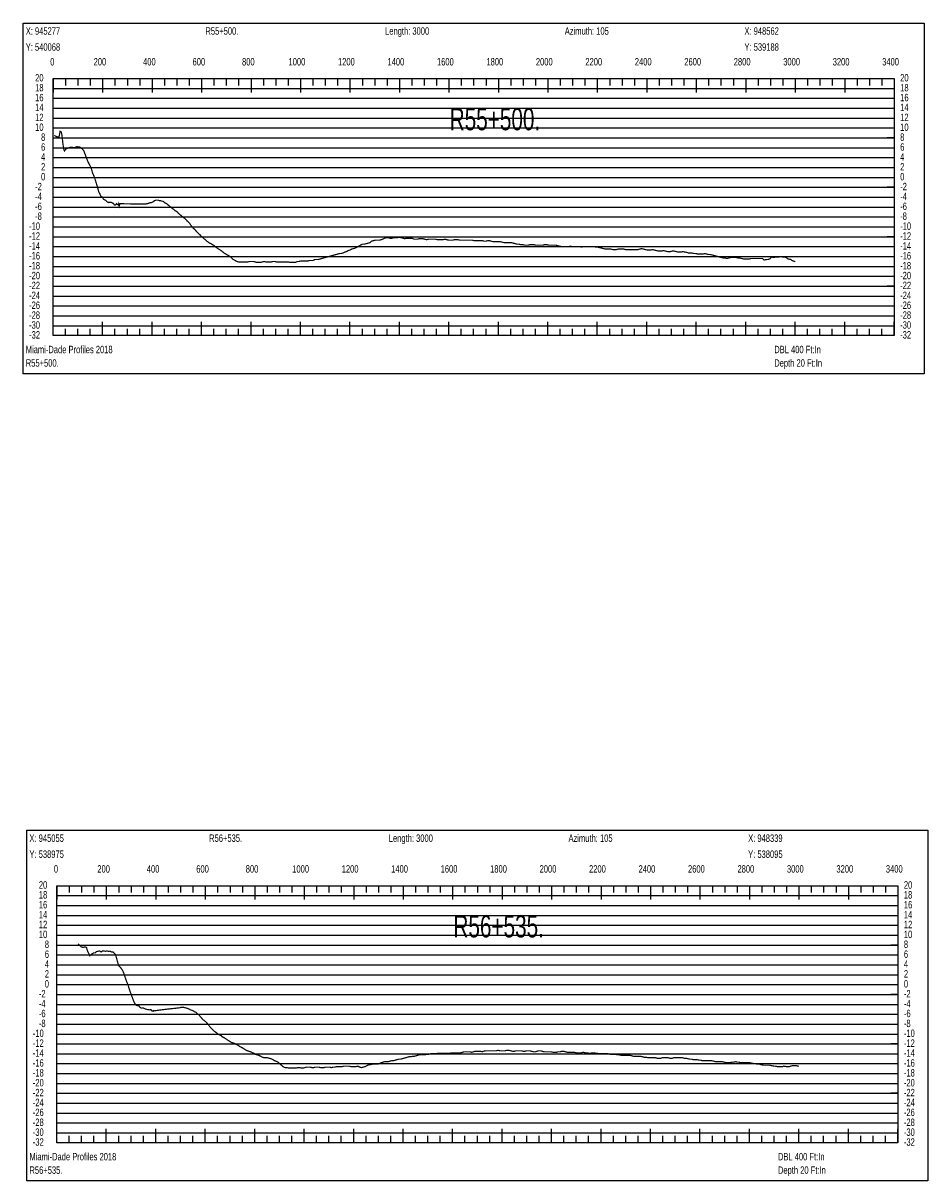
# Model space of a CAD drawing. Header units: inches. Extents: x 471865 to 538526, y 1054316 to 1102451.
# Tile 69 of 114: x 502745 to 506402, y 1091228 to 1095911. Entities that reach past the tile are written whole.
import ezdxf

# ---------------------------------------------------------------- set-up
doc = ezdxf.new("R2010")
doc.units = ezdxf.units.IN
doc.header["$MEASUREMENT"] = 0
for name, color, linetype in [('LABELS', 7, 'Continuous'), ('X_Gr1', 7, 'Continuous'), ('XSECTION', 7, 'Continuous')]:
    doc.layers.add(name, color=color, linetype=linetype)
doc.styles.get("Standard").update_dxf_attribs({"font": 'arial.ttf'})

msp = doc.modelspace()

# ---------------------------------------------------------------- linework, layer by layer
at = {"layer": 'X_Gr1', "color": 6, "linetype": 'Continuous', "lineweight": 18, "true_color": 0xff00ff, "transparency": 33554687, "const_width": 5}
for points in [[(502870.9, 1095456.8), (502870.9, 1095456.8), (502880.8, 1095452), (502890, 1095450.7), (502894.3, 1095474.2), (502898.3, 1095472.4), (502901.8, 1095458.7), (502905.8, 1095422.8), (502909.5, 1095399.7), (502912.2, 1095394.5), (502917.5, 1095402.3), (502926.9, 1095406.6), (502931.9, 1095407.8), (502937.3, 1095409.7), (502943.3, 1095409.1), (502950.8, 1095407.3), (502955.5, 1095409.2), (502962.8, 1095411.8), (502968.3, 1095410.2), (502973.5, 1095410.7), (502979, 1095406.1), (502984.3, 1095402.5), (502990.6, 1095394.2), (502995.8, 1095379.7), (503001.4, 1095364.7), (503007.2, 1095349.9), (503015.6, 1095334), (503019.7, 1095326.1), (503026.1, 1095304.1), (503033.2, 1095288), (503045, 1095249.9), (503050.7, 1095228.5), (503055.1, 1095220.9), (503059.6, 1095210), (503065.2, 1095207.8), (503069.8, 1095199), (503074.3, 1095196.8), (503078.6, 1095194.8), (503083.3, 1095189.7), (503089, 1095185.6), (503093.2, 1095187.4), (503097.6, 1095186), (503101.5, 1095186.7), (503105.5, 1095183.6), (503110.2, 1095182.2), (503112.6, 1095177.2), (503116.7, 1095175.3), (503120.1, 1095178.5), (503122.7, 1095181.4), (503125, 1095178.1), (503129, 1095176.3), (503131, 1095181), (503133.1, 1095171.1), (503136.1, 1095181), (503141.3, 1095180.9), (503146.5, 1095180.8), (503151.7, 1095180.7), (503157, 1095180.6), (503162.2, 1095180.6), (503167.4, 1095180.5), (503172.6, 1095180.4), (503177.8, 1095180.3), (503183, 1095180.2), (503188.2, 1095180.2), (503193.4, 1095180.1), (503198.6, 1095180), (503203.8, 1095179.9), (503209, 1095179.8), (503214.2, 1095179.7), (503219.4, 1095179.7), (503224.6, 1095179.6), (503229.8, 1095179.5), (503235, 1095179.4), (503240.3, 1095179.4), (503245.6, 1095181.4), (503248.9, 1095181.4), (503253.5, 1095183.4), (503258, 1095185.4), (503263, 1095185.4), (503267.2, 1095187.4), (503271.7, 1095189.4), (503276.2, 1095193.4), (503281.6, 1095195.4), (503286.6, 1095195.4), (503291.3, 1095195.4), (503296.1, 1095193.4), (503300.8, 1095193.4), (503304.9, 1095191.4), (503309.5, 1095191.4), (503314.6, 1095187.4), (503319.5, 1095183.4), (503324.7, 1095181.4), (503329.3, 1095177.4), (503333.7, 1095173.4), (503338.1, 1095169.4), (503343.7, 1095165.4), (503349.2, 1095161.4), (503353.9, 1095157.4), (503358.3, 1095153.4), (503362.6, 1095151.4), (503368, 1095147.4), (503373.3, 1095141.4), (503378.3, 1095137.4), (503383, 1095133.4), (503388.1, 1095129.4), (503393.2, 1095125.4), (503398, 1095121.4), (503402.7, 1095117.4), (503407.6, 1095111.4), (503412.8, 1095107.4), (503418.1, 1095101.4), (503423.3, 1095093.4), (503428.4, 1095087.4), (503433.3, 1095081.4), (503438.3, 1095077.4), (503443.5, 1095071.4), (503449, 1095065.4), (503454.5, 1095059.4), (503459.7, 1095055.4), (503465.1, 1095049.4), (503470.6, 1095045.4), (503476.2, 1095039.4), (503481.8, 1095035.4), (503487.6, 1095029.4), (503493.4, 1095025.4), (503498.8, 1095021.4), (503504.3, 1095019.4), (503510.4, 1095015.4), (503517.1, 1095011.4), (503523.6, 1095005.4), (503529.5, 1095001.4), (503535.5, 1094997.4), (503542.5, 1094993.4), (503550.1, 1094987.4), (503557.4, 1094981.4), (503564.1, 1094977.4), (503570.8, 1094973.4), (503578.3, 1094969.4), (503586.3, 1094963.4), (503594.3, 1094955.4), (503602, 1094951.4), (503609, 1094947.4), (503615.6, 1094945.4), (503622.8, 1094945.4), (503630.6, 1094945.4), (503638.4, 1094945.4), (503646, 1094945.4), (503653.3, 1094945.4), (503660.4, 1094947.4), (503667.8, 1094947.4), (503675.2, 1094947.4), (503682.8, 1094945.4), (503690.7, 1094943.4), (503698, 1094943.4), (503704.9, 1094943.4), (503711.6, 1094945.4), (503718.8, 1094947.4), (503726.7, 1094945.4), (503734.3, 1094945.4), (503741.3, 1094945.4), (503748.1, 1094945.4), (503755.1, 1094947.4), (503762.3, 1094947.4), (503769.6, 1094945.4), (503776.6, 1094945.4), (503783.2, 1094945.4), (503790, 1094945.4), (503797.1, 1094945.4), (503804, 1094945.4), (503810.8, 1094945.4), (503817.6, 1094945.4), (503824.5, 1094943.4), (503831.9, 1094943.4), (503839.1, 1094943.4), (503846.1, 1094943.4), (503853.4, 1094947.4), (503860.7, 1094947.4), (503867.7, 1094949.4), (503874.4, 1094949.4), (503881.4, 1094949.4), (503888.7, 1094949.4), (503895.8, 1094949.4), (503902.8, 1094951.4), (503909.8, 1094951.4), (503917, 1094951.4), (503924, 1094955.4), (503931.1, 1094955.4), (503938.3, 1094955.4), (503945.4, 1094957.4), (503952.3, 1094959.4), (503959.2, 1094961.4), (503966.4, 1094963.4), (503973.8, 1094965.4), (503981, 1094967.4), (503988.1, 1094969.4), (503995.1, 1094971.4), (504002.3, 1094973.4), (504009.8, 1094975.4), (504017, 1094977.4), (504023.9, 1094979.4), (504030.7, 1094979.4), (504037.9, 1094981.4), (504045.3, 1094985.4), (504052.4, 1094987.4), (504059.1, 1094991.4), (504065.7, 1094993.4), (504072.8, 1094997.4), (504080.2, 1094999.4), (504087.6, 1095001.4), (504095, 1095005.4), (504102.1, 1095009.4), (504109, 1095013.4), (504116.3, 1095017.4), (504124.2, 1095017.4), (504132.3, 1095019.4), (504139.8, 1095021.4), (504146.8, 1095023.4), (504153.4, 1095029.4), (504160.3, 1095031.4), (504168.2, 1095033.4), (504176.6, 1095033.4), (504184.8, 1095033.4), (504192.1, 1095035.4), (504198.6, 1095037.4), (504205.4, 1095041.4), (504212.8, 1095043.4), (504220.8, 1095043.4), (504229, 1095041.4), (504236.4, 1095041.4), (504243.1, 1095043.4), (504249.7, 1095043.4), (504256.8, 1095043.4), (504264.6, 1095045.4), (504273, 1095043.4), (504281.1, 1095041.4), (504287.8, 1095039.4), (504293.9, 1095041.4), (504301.1, 1095041.4), (504309.4, 1095041.4), (504317.9, 1095041.4), (504325.4, 1095037.4), (504332.1, 1095037.4), (504338.8, 1095037.4), (504345.9, 1095039.4), (504353.4, 1095039.4), (504361, 1095039.4), (504368.7, 1095037.4), (504376.2, 1095035.4), (504383.5, 1095037.4), (504390.7, 1095037.4), (504397.6, 1095037.4), (504404.8, 1095037.4), (504412.6, 1095037.4), (504420.5, 1095035.4), (504428, 1095035.4), (504435, 1095035.4), (504442, 1095035.4), (504449.6, 1095037.4), (504457.6, 1095035.4), (504465.6, 1095033.4), (504473.1, 1095033.4), (504480.5, 1095033.4), (504487.8, 1095035.4), (504495.5, 1095035.4), (504503.1, 1095035.4), (504510.4, 1095033.4), (504517.6, 1095033.4), (504524.9, 1095033.4), (504532.3, 1095033.4), (504539.6, 1095033.4), (504546.3, 1095033.4), (504553.1, 1095033.4), (504560.5, 1095033.4), (504568.1, 1095031.4), (504575.2, 1095031.4), (504581.4, 1095031.4), (504587.7, 1095031.4), (504594.7, 1095031.4), (504602.2, 1095031.4), (504609.2, 1095029.4), (504615.9, 1095029.4), (504622.8, 1095031.4), (504630, 1095031.4), (504637.7, 1095029.4), (504645.5, 1095027.4), (504652.7, 1095027.4), (504659.6, 1095027.4), (504666.5, 1095027.4), (504673.8, 1095027.4), (504681.8, 1095025.4), (504689.6, 1095023.4), (504696.7, 1095023.4), (504703.6, 1095023.4), (504711, 1095023.4), (504718.9, 1095023.4), (504726.7, 1095021.4), (504734.5, 1095019.4), (504741.7, 1095017.4), (504748.6, 1095017.4), (504756.1, 1095015.4), (504764.2, 1095015.4), (504772.3, 1095013.4), (504780, 1095013.4), (504787, 1095013.4), (504793.8, 1095015.4), (504800.9, 1095015.4), (504808.5, 1095015.4), (504816.5, 1095013.4), (504824.6, 1095013.4), (504832.2, 1095013.4), (504839.2, 1095013.4), (504846.3, 1095013.4), (504853.7, 1095015.4), (504861.3, 1095015.4), (504868.9, 1095013.4), (504876.5, 1095013.4), (504883.9, 1095013.4), (504890.9, 1095013.4), (504897.8, 1095013.4), (504905.1, 1095011.4), (504913, 1095009.4), (504921.2, 1095007.4), (504928.7, 1095007.4), (504935.7, 1095007.4), (504942.8, 1095007.4), (504950.3, 1095007.4), (504957.9, 1095009.4), (504965.2, 1095007.4), (504972.5, 1095007.4), (504979.8, 1095007.4), (504987.4, 1095007.4), (504995.2, 1095007.4), (505002.6, 1095005.4), (505009.5, 1095007.4), (505016.2, 1095007.4), (505023.2, 1095007.4), (505030.9, 1095007.4), (505038.9, 1095007.4), (505046.7, 1095007.4), (505053.9, 1095007.4), (505060.8, 1095005.4), (505068.2, 1095005.4), (505076.1, 1095003.4), (505084.1, 1095001.4), (505091.7, 1094999.4), (505098.7, 1094997.4), (505105.7, 1094997.4), (505113, 1094997.4), (505120.6, 1094997.4), (505128.9, 1094995.4), (505136.5, 1094995.4), (505143.4, 1094995.4), (505150.2, 1094997.4), (505157.4, 1094997.4), (505165.2, 1094997.4), (505173, 1094997.4), (505180.6, 1094995.4), (505187.4, 1094995.4), (505194, 1094995.4), (505201.3, 1094995.4), (505209.1, 1094995.4), (505217.1, 1094995.4), (505224.6, 1094995.4), (505231.2, 1094995.4), (505237.7, 1094997.4), (505244.8, 1094999.4), (505252.8, 1094997.4), (505261, 1094995.4), (505268.6, 1094993.4), (505275.3, 1094993.4), (505281.7, 1094993.4), (505288.9, 1094995.4), (505297.2, 1094993.4), (505305.5, 1094991.4), (505313, 1094989.4), (505319.1, 1094989.4), (505325.5, 1094989.4), (505333, 1094991.4), (505341.3, 1094989.4), (505349.2, 1094987.4), (505355.6, 1094987.4), (505361.7, 1094987.4), (505368.5, 1094989.4), (505376.6, 1094989.4), (505384.9, 1094987.4), (505392, 1094985.4), (505398.2, 1094985.4), (505404.5, 1094985.4), (505411.8, 1094987.4), (505419.8, 1094985.4), (505431.1, 1094983.4), (505434.8, 1094981.4), (505441.8, 1094981.4), (505449, 1094981.4), (505456.9, 1094979.4), (505464.6, 1094979.4), (505472.1, 1094977.4), (505479.1, 1094977.4), (505486, 1094977.4), (505493.4, 1094977.4), (505500.8, 1094979.4), (505508.4, 1094977.4), (505516, 1094975.4), (505523.4, 1094975.4), (505530.9, 1094973.4), (505538.4, 1094971.4), (505546, 1094969.4), (505553.5, 1094967.4), (505560.8, 1094965.4), (505568.5, 1094963.4), (505576.1, 1094961.4), (505583.7, 1094961.4), (505590.9, 1094959.4), (505598, 1094961.4), (505605.4, 1094963.4), (505612.9, 1094963.4), (505620.6, 1094963.4), (505628.2, 1094963.4), (505635.4, 1094961.4), (505642.6, 1094961.4), (505649.8, 1094959.4), (505657.8, 1094957.4), (505665.7, 1094957.4), (505676.9, 1094957.4), (505680.7, 1094957.4), (505688.1, 1094959.4), (505695.7, 1094959.4), (505703.2, 1094959.4), (505710.7, 1094959.4), (505718.3, 1094959.4), (505725.9, 1094959.4), (505733.5, 1094959.4), (505740.7, 1094953.4), (505751.9, 1094955.4), (505755.8, 1094955.4), (505763.4, 1094957.4), (505771, 1094965.4), (505778, 1094963.4), (505788.7, 1094965.4), (505792.5, 1094965.4), (505800.4, 1094965.4), (505808.3, 1094967.4), (505815.6, 1094965.4), (505822.3, 1094965.4), (505829.6, 1094963.4), (505837.2, 1094957.4), (505848.9, 1094955.4), (505852.8, 1094951.4), (505863.4, 1094947.4), (505866.2, 1094947.4)], [(502967.2, 1092187.7), (502967.2, 1092187.7), (502977.9, 1092176), (502986, 1092172.7), (502991.2, 1092173.8), (502997.2, 1092174.2), (503001.1, 1092172.6), (503003, 1092163.5), (503014.4, 1092138.1), (503021.4, 1092145.5), (503030.4, 1092150.7), (503035.6, 1092150.4), (503041.7, 1092155.6), (503048.5, 1092157.1), (503053.8, 1092158.5), (503060, 1092154.3), (503066.9, 1092158.9), (503072.3, 1092157.9), (503078.2, 1092157), (503084.2, 1092157.9), (503089.7, 1092156.8), (503095.3, 1092157.4), (503103.1, 1092154), (503108.8, 1092153.9), (503118.6, 1092143.5), (503123.5, 1092125.4), (503130.9, 1092098.4), (503139.3, 1092090.5), (503147.3, 1092078.7), (503151.5, 1092069), (503157.9, 1092049.3), (503165.5, 1092028.6), (503169.5, 1092018.5), (503176.4, 1091997), (503182.2, 1091981), (503188.4, 1091964), (503193.6, 1091951), (503197.5, 1091943.8), (503203.3, 1091938), (503212.4, 1091936.3), (503216.8, 1091931), (503222.9, 1091926.7), (503229.5, 1091928.3), (503236.7, 1091924.2), (503242.4, 1091922.7), (503247.6, 1091921), (503254.8, 1091920.1), (503261.5, 1091920.7), (503266.1, 1091915.1), (503270.5, 1091917.1), (503271.3, 1091914.8), (503275.2, 1091916.2), (503280.3, 1091916.8), (503285.4, 1091917.5), (503290.5, 1091918.2), (503295.6, 1091918.9), (503300.8, 1091919.6), (503305.9, 1091920.2), (503311.1, 1091920.9), (503316.3, 1091921.5), (503321.4, 1091922.2), (503326.6, 1091922.8), (503331.8, 1091923.3), (503337, 1091923.9), (503342.3, 1091924.5), (503347.5, 1091925), (503352.7, 1091925.6), (503357.9, 1091926.1), (503363, 1091926.7), (503368.2, 1091927.3), (503373.4, 1091927.9), (503378.6, 1091928.3), (503383.9, 1091930.3), (503389.2, 1091930.3), (503392.1, 1091930.3), (503401.2, 1091928.3), (503407.6, 1091926.3), (503414.1, 1091924.3), (503420.5, 1091920.3), (503426.6, 1091918.3), (503432.2, 1091916.3), (503437.5, 1091912.3), (503443.1, 1091910.3), (503448.9, 1091904.3), (503455.2, 1091900.3), (503461.4, 1091892.3), (503466.8, 1091886.3), (503472, 1091880.3), (503477.4, 1091876.3), (503482.8, 1091872.3), (503488.1, 1091866.3), (503493.5, 1091860.3), (503499.2, 1091852.3), (503504.7, 1091846.3), (503510.3, 1091840.3), (503516.3, 1091834.3), (503522.1, 1091830.3), (503527.8, 1091826.3), (503533.2, 1091822.3), (503538.8, 1091818.3), (503544.7, 1091816.3), (503550.6, 1091810.3), (503556.3, 1091808.3), (503562, 1091804.3), (503568, 1091800.3), (503574.1, 1091796.3), (503580.4, 1091792.3), (503586.8, 1091788.3), (503592.9, 1091786.3), (503599, 1091784.3), (503605.4, 1091780.3), (503611.4, 1091778.3), (503617, 1091774.3), (503622.5, 1091770.3), (503628.3, 1091768.3), (503634.5, 1091764.3), (503640.7, 1091760.3), (503646.8, 1091756.3), (503652.4, 1091754.3), (503658.4, 1091752.3), (503665, 1091750.3), (503671.9, 1091746.3), (503678.3, 1091744.3), (503683.7, 1091740.3), (503689.7, 1091738.3), (503697.1, 1091736.3), (503705.2, 1091732.3), (503712.5, 1091728.3), (503718.7, 1091726.3), (503724.8, 1091726.3), (503731.7, 1091726.3), (503739.5, 1091724.3), (503747.8, 1091722.3), (503755.1, 1091718.3), (503761.3, 1091714.3), (503767.7, 1091712.3), (503775.2, 1091708.3), (503783.5, 1091700.3), (503791.3, 1091694.3), (503798.3, 1091688.3), (503804.5, 1091686.3), (503811.3, 1091686.3), (503819.1, 1091684.3), (503827, 1091684.3), (503834.2, 1091684.3), (503840.8, 1091684.3), (503847.4, 1091684.3), (503854.9, 1091686.3), (503862.6, 1091686.3), (503870.2, 1091684.3), (503877.2, 1091684.3), (503883.6, 1091686.3), (503890.5, 1091688.3), (503897.9, 1091688.3), (503905.5, 1091688.3), (503912.9, 1091686.3), (503919.4, 1091686.3), (503925.9, 1091688.3), (503932.9, 1091688.3), (503940.4, 1091688.3), (503947.9, 1091686.3), (503954.7, 1091686.3), (503961.2, 1091686.3), (503967.9, 1091688.3), (503975.7, 1091688.3), (503983.8, 1091688.3), (503991.3, 1091686.3), (503997.9, 1091688.3), (504004.5, 1091688.3), (504011.8, 1091690.3), (504019.6, 1091690.3), (504027.2, 1091690.3), (504034.3, 1091690.3), (504040.9, 1091692.3), (504047.7, 1091692.3), (504054.9, 1091692.3), (504062.4, 1091692.3), (504070.1, 1091690.3), (504077.1, 1091690.3), (504083.5, 1091690.3), (504090.2, 1091690.3), (504097.7, 1091692.3), (504105.6, 1091688.3), (504113, 1091686.3), (504120.1, 1091688.3), (504127.3, 1091690.3), (504134.7, 1091694.3), (504142.3, 1091698.3), (504149.4, 1091698.3), (504156.6, 1091700.3), (504164, 1091700.3), (504171.4, 1091700.3), (504178.7, 1091700.3), (504185.3, 1091702.3), (504192.2, 1091706.3), (504199.5, 1091708.3), (504206.8, 1091710.3), (504214.1, 1091710.3), (504220.9, 1091710.3), (504227.8, 1091712.3), (504234.9, 1091714.3), (504242, 1091714.3), (504248.8, 1091716.3), (504255.3, 1091718.3), (504262.4, 1091720.3), (504270.1, 1091720.3), (504277.5, 1091722.3), (504284.7, 1091724.3), (504291.3, 1091726.3), (504298, 1091728.3), (504305.1, 1091730.3), (504312.7, 1091730.3), (504320.2, 1091732.3), (504327, 1091732.3), (504333.6, 1091734.3), (504340.3, 1091736.3), (504347.6, 1091738.3), (504355.7, 1091738.3), (504363.6, 1091738.3), (504370.8, 1091738.3), (504377.6, 1091740.3), (504384.4, 1091740.3), (504391.8, 1091742.3), (504399.3, 1091742.3), (504406.8, 1091742.3), (504413.8, 1091742.3), (504420.6, 1091744.3), (504427.4, 1091744.3), (504434.1, 1091744.3), (504441.3, 1091744.3), (504448.8, 1091744.3), (504456.2, 1091744.3), (504463.4, 1091744.3), (504470.2, 1091744.3), (504476.9, 1091746.3), (504484.2, 1091746.3), (504492, 1091746.3), (504499.9, 1091746.3), (504507.2, 1091746.3), (504514.2, 1091746.3), (504520.9, 1091748.3), (504527.9, 1091750.3), (504535.9, 1091750.3), (504544.1, 1091750.3), (504551.8, 1091750.3), (504558.8, 1091748.3), (504565.1, 1091750.3), (504571.9, 1091752.3), (504579.2, 1091752.3), (504586.7, 1091752.3), (504594.1, 1091752.3), (504601, 1091750.3), (504604.5, 1091752.3), (504614.8, 1091754.3), (504621.8, 1091754.3), (504629.3, 1091754.3), (504636.9, 1091754.3), (504644.1, 1091754.3), (504650.8, 1091754.3), (504657.4, 1091754.3), (504664.8, 1091756.3), (504672.6, 1091754.3), (504680.2, 1091754.3), (504686.9, 1091754.3), (504693.3, 1091754.3), (504700.3, 1091756.3), (504707.8, 1091756.3), (504716.1, 1091754.3), (504723.7, 1091752.3), (504730.4, 1091752.3), (504736.7, 1091754.3), (504743.6, 1091754.3), (504751.5, 1091754.3), (504759.5, 1091754.3), (504766.8, 1091752.3), (504773.2, 1091752.3), (504779.1, 1091754.3), (504785.9, 1091754.3), (504793.5, 1091754.3), (504801.4, 1091752.3), (504808.9, 1091750.3), (504815.5, 1091750.3), (504822.1, 1091752.3), (504828.6, 1091754.3), (504835.7, 1091754.3), (504843.7, 1091752.3), (504851.4, 1091750.3), (504858.6, 1091750.3), (504864.9, 1091750.3), (504871.3, 1091750.3), (504878.6, 1091750.3), (504886.6, 1091748.3), (504894.7, 1091748.3), (504901.7, 1091748.3), (504908.4, 1091750.3), (504915.2, 1091750.3), (504922.3, 1091752.3), (504930.3, 1091752.3), (504938, 1091750.3), (504945.3, 1091748.3), (504952.2, 1091748.3), (504958.9, 1091748.3), (504966.1, 1091748.3), (504973.7, 1091748.3), (504981.2, 1091746.3), (504988.5, 1091746.3), (504995.3, 1091746.3), (505002, 1091746.3), (505009.3, 1091748.3), (505017.1, 1091746.3), (505024.6, 1091746.3), (505031.4, 1091744.3), (505038.3, 1091744.3), (505045.2, 1091746.3), (505052.6, 1091746.3), (505060.3, 1091744.3), (505067.6, 1091744.3), (505071.1, 1091742.3), (505081.3, 1091742.3), (505088.1, 1091742.3), (505095.5, 1091742.3), (505103, 1091742.3), (505110.4, 1091742.3), (505117.5, 1091740.3), (505124.7, 1091740.3), (505131.9, 1091740.3), (505138.9, 1091740.3), (505146.3, 1091738.3), (505154, 1091738.3), (505161.7, 1091736.3), (505169.1, 1091736.3), (505175.9, 1091736.3), (505183, 1091736.3), (505190.1, 1091736.3), (505197.5, 1091736.3), (505205.1, 1091734.3), (505212.3, 1091732.3), (505219.4, 1091732.3), (505226.4, 1091732.3), (505233.5, 1091732.3), (505240.8, 1091732.3), (505248.1, 1091730.3), (505255.9, 1091728.3), (505263.8, 1091728.3), (505271.5, 1091726.3), (505278.8, 1091726.3), (505285.7, 1091726.3), (505296.8, 1091726.3), (505300.6, 1091726.3), (505308.5, 1091724.3), (505316, 1091724.3), (505322.8, 1091724.3), (505329.6, 1091726.3), (505336.7, 1091726.3), (505344.4, 1091726.3), (505352.2, 1091726.3), (505359.5, 1091724.3), (505370.4, 1091724.3), (505374, 1091726.3), (505381.2, 1091726.3), (505388.8, 1091726.3), (505396.3, 1091726.3), (505407.1, 1091726.3), (505410.7, 1091726.3), (505418, 1091724.3), (505425.6, 1091724.3), (505433.3, 1091722.3), (505440.6, 1091720.3), (505447.7, 1091720.3), (505455, 1091718.3), (505462.4, 1091718.3), (505469.6, 1091718.3), (505480.1, 1091716.3), (505483.7, 1091716.3), (505491.3, 1091714.3), (505498.9, 1091714.3), (505506.1, 1091714.3), (505516.4, 1091714.3), (505519.8, 1091714.3), (505526.9, 1091714.3), (505538.6, 1091712.3), (505542.6, 1091710.3), (505553.3, 1091710.3), (505556.7, 1091710.3), (505563.4, 1091710.3), (505570.9, 1091710.3), (505578.8, 1091708.3), (505590.5, 1091706.3), (505594.2, 1091706.3), (505601.1, 1091706.3), (505612, 1091708.3), (505615.7, 1091708.3), (505627.2, 1091710.3), (505631, 1091708.3), (505638.3, 1091708.3), (505645.5, 1091706.3), (505653, 1091706.3), (505664.2, 1091706.3), (505668, 1091706.3), (505675.5, 1091706.3), (505682.8, 1091706.3), (505690.1, 1091704.3), (505701.3, 1091702.3), (505704.9, 1091702.3), (505712.1, 1091700.3), (505722.9, 1091700.3), (505726.6, 1091698.3), (505737.4, 1091696.3), (505741, 1091696.3), (505748.1, 1091696.3), (505759.1, 1091696.3), (505762.8, 1091696.3), (505770, 1091694.3), (505780.3, 1091692.3), (505783.8, 1091692.3), (505795.1, 1091690.3), (505798.8, 1091690.3), (505806.1, 1091690.3), (505816, 1091690.3), (505819.4, 1091692.3), (505831.3, 1091690.3), (505835.3, 1091690.3), (505842.4, 1091690.3), (505848.6, 1091692.3), (505855.2, 1091694.3), (505866.8, 1091694.3), (505870.8, 1091694.3), (505878.2, 1091692.3), (505881.2, 1091692.3)]]:
    msp.add_lwpolyline(points, dxfattribs=at)
at = {"layer": 'XSECTION', "color": 18, "linetype": 'Continuous', "true_color": 0x000000}
for points in [[(502745, 1095911.4), (506387.4, 1095911.4), (506387.4, 1094493.4), (502745, 1094493.4), (502745, 1095911.4)], [(502866.2, 1095687.4), (506266.2, 1095687.4), (506266.2, 1094647.4), (502866.2, 1094647.4), (502866.2, 1095687.4)], [(502866.2, 1095687.4), (502866.2, 1095631)], [(502866.2, 1095687.4), (502866.2, 1095631)], [(502866.2, 1095687.4), (502866.2, 1095659.4)], [(502866.2, 1095687.4), (502866.2, 1095659.4)], [(502916.2, 1095687.4), (502916.2, 1095659.4)], [(502966.2, 1095687.4), (502966.2, 1095659.4)], [(503016.2, 1095687.4), (503016.2, 1095659.4)], [(503066.2, 1095687.4), (503066.2, 1095631)], [(503066.2, 1095687.4), (503066.2, 1095659.4)], [(503116.2, 1095687.4), (503116.2, 1095659.4)], [(503166.2, 1095687.4), (503166.2, 1095659.4)], [(503216.2, 1095687.4), (503216.2, 1095659.4)], [(503266.2, 1095687.4), (503266.2, 1095631)], [(503266.2, 1095687.4), (503266.2, 1095659.4)], [(503316.2, 1095687.4), (503316.2, 1095659.4)], [(503366.2, 1095687.4), (503366.2, 1095659.4)], [(503416.2, 1095687.4), (503416.2, 1095659.4)], [(503466.2, 1095687.4), (503466.2, 1095631)], [(503466.2, 1095687.4), (503466.2, 1095659.4)], [(503516.2, 1095687.4), (503516.2, 1095659.4)], [(503566.2, 1095687.4), (503566.2, 1095659.4)], [(503616.2, 1095687.4), (503616.2, 1095659.4)], [(503666.2, 1095687.4), (503666.2, 1095631)], [(503666.2, 1095687.4), (503666.2, 1095659.4)], [(503716.2, 1095687.4), (503716.2, 1095659.4)], [(503766.2, 1095687.4), (503766.2, 1095659.4)], [(503816.2, 1095687.4), (503816.2, 1095659.4)], [(503866.2, 1095687.4), (503866.2, 1095631)], [(503866.2, 1095687.4), (503866.2, 1095659.4)], [(503916.2, 1095687.4), (503916.2, 1095659.4)], [(503966.2, 1095687.4), (503966.2, 1095659.4)], [(504016.2, 1095687.4), (504016.2, 1095659.4)], [(504066.2, 1095687.4), (504066.2, 1095631)], [(504066.2, 1095687.4), (504066.2, 1095659.4)], [(504116.2, 1095687.4), (504116.2, 1095659.4)], [(504166.2, 1095687.4), (504166.2, 1095659.4)], [(504216.2, 1095687.4), (504216.2, 1095659.4)], [(504266.2, 1095687.4), (504266.2, 1095631)], [(504266.2, 1095687.4), (504266.2, 1095659.4)], [(504316.2, 1095687.4), (504316.2, 1095659.4)], [(504366.2, 1095687.4), (504366.2, 1095659.4)], [(504416.2, 1095687.4), (504416.2, 1095659.4)], [(504466.2, 1095687.4), (504466.2, 1095631)], [(504466.2, 1095687.4), (504466.2, 1095659.4)], [(504516.2, 1095687.4), (504516.2, 1095659.4)], [(504566.2, 1095687.4), (504566.2, 1095659.4)], [(504616.2, 1095687.4), (504616.2, 1095659.4)], [(504666.2, 1095687.4), (504666.2, 1095631)], [(504666.2, 1095687.4), (504666.2, 1095659.4)], [(504716.2, 1095687.4), (504716.2, 1095659.4)], [(504766.2, 1095687.4), (504766.2, 1095659.4)], [(504816.2, 1095687.4), (504816.2, 1095659.4)], [(504866.2, 1095687.4), (504866.2, 1095631)], [(504866.2, 1095687.4), (504866.2, 1095659.4)], [(504916.2, 1095687.4), (504916.2, 1095659.4)], [(504966.2, 1095687.4), (504966.2, 1095659.4)], [(505016.2, 1095687.4), (505016.2, 1095659.4)], [(505066.2, 1095687.4), (505066.2, 1095631)], [(505066.2, 1095687.4), (505066.2, 1095659.4)], [(505116.2, 1095687.4), (505116.2, 1095659.4)], [(505166.2, 1095687.4), (505166.2, 1095659.4)], [(505216.2, 1095687.4), (505216.2, 1095659.4)], [(505266.2, 1095687.4), (505266.2, 1095631)], [(505266.2, 1095687.4), (505266.2, 1095659.4)], [(505316.2, 1095687.4), (505316.2, 1095659.4)], [(505366.2, 1095687.4), (505366.2, 1095659.4)], [(505416.2, 1095687.4), (505416.2, 1095659.4)], [(505466.2, 1095687.4), (505466.2, 1095631)], [(505466.2, 1095687.4), (505466.2, 1095659.4)], [(505516.2, 1095687.4), (505516.2, 1095659.4)], [(505566.2, 1095687.4), (505566.2, 1095659.4)], [(505616.2, 1095687.4), (505616.2, 1095659.4)], [(505666.2, 1095687.4), (505666.2, 1095631)], [(505666.2, 1095687.4), (505666.2, 1095659.4)], [(505716.2, 1095687.4), (505716.2, 1095659.4)], [(505766.2, 1095687.4), (505766.2, 1095659.4)], [(505816.2, 1095687.4), (505816.2, 1095659.4)], [(505866.2, 1095687.4), (505866.2, 1095631)], [(505866.2, 1095687.4), (505866.2, 1095659.4)], [(505916.2, 1095687.4), (505916.2, 1095659.4)], [(505966.2, 1095687.4), (505966.2, 1095659.4)], [(506016.2, 1095687.4), (506016.2, 1095659.4)], [(506066.2, 1095687.4), (506066.2, 1095631)], [(506066.2, 1095687.4), (506066.2, 1095659.4)], [(506116.2, 1095687.4), (506116.2, 1095659.4)], [(506166.2, 1095687.4), (506166.2, 1095659.4)], [(506216.2, 1095687.4), (506216.2, 1095659.4)], [(506266.2, 1095687.4), (506266.2, 1095631)], [(506266.2, 1095687.4), (506266.2, 1095659.4)], [(502866.2, 1095447.4), (502894.2, 1095447.4)], [(506266.2, 1095447.4), (506238.2, 1095447.4)], [(502866.2, 1095247.4), (502894.2, 1095247.4)], [(506266.2, 1095247.4), (506238.2, 1095247.4)], [(502866.2, 1095047.4), (502894.2, 1095047.4)], [(506266.2, 1095047.4), (506238.2, 1095047.4)], [(502866.2, 1094847.4), (502894.2, 1094847.4)], [(506266.2, 1094847.4), (506238.2, 1094847.4)], [(502866.2, 1094647.4), (502866.2, 1094703.8)], [(502866.2, 1094647.4), (502866.2, 1094703.8)], [(502866.2, 1094647.4), (502866.2, 1094675.4)], [(502866.2, 1094647.4), (502866.2, 1094675.4)], [(502916.2, 1094647.4), (502916.2, 1094675.4)], [(502966.2, 1094647.4), (502966.2, 1094675.4)], [(503016.2, 1094647.4), (503016.2, 1094675.4)], [(503066.2, 1094647.4), (503066.2, 1094703.8)], [(503066.2, 1094647.4), (503066.2, 1094675.4)], [(503116.2, 1094647.4), (503116.2, 1094675.4)], [(503166.2, 1094647.4), (503166.2, 1094675.4)], [(503216.2, 1094647.4), (503216.2, 1094675.4)], [(503266.2, 1094647.4), (503266.2, 1094703.8)], [(503266.2, 1094647.4), (503266.2, 1094675.4)], [(503316.2, 1094647.4), (503316.2, 1094675.4)], [(503366.2, 1094647.4), (503366.2, 1094675.4)], [(503416.2, 1094647.4), (503416.2, 1094675.4)], [(503466.2, 1094647.4), (503466.2, 1094703.8)], [(503466.2, 1094647.4), (503466.2, 1094675.4)], [(503516.2, 1094647.4), (503516.2, 1094675.4)], [(503566.2, 1094647.4), (503566.2, 1094675.4)], [(503616.2, 1094647.4), (503616.2, 1094675.4)], [(503666.2, 1094647.4), (503666.2, 1094703.8)], [(503666.2, 1094647.4), (503666.2, 1094675.4)], [(503716.2, 1094647.4), (503716.2, 1094675.4)], [(503766.2, 1094647.4), (503766.2, 1094675.4)], [(503816.2, 1094647.4), (503816.2, 1094675.4)], [(503866.2, 1094647.4), (503866.2, 1094703.8)], [(503866.2, 1094647.4), (503866.2, 1094675.4)], [(503916.2, 1094647.4), (503916.2, 1094675.4)], [(503966.2, 1094647.4), (503966.2, 1094675.4)], [(504016.2, 1094647.4), (504016.2, 1094675.4)], [(504066.2, 1094647.4), (504066.2, 1094703.8)], [(504066.2, 1094647.4), (504066.2, 1094675.4)], [(504116.2, 1094647.4), (504116.2, 1094675.4)], [(504166.2, 1094647.4), (504166.2, 1094675.4)], [(504216.2, 1094647.4), (504216.2, 1094675.4)], [(504266.2, 1094647.4), (504266.2, 1094703.8)], [(504266.2, 1094647.4), (504266.2, 1094675.4)], [(504316.2, 1094647.4), (504316.2, 1094675.4)], [(504366.2, 1094647.4), (504366.2, 1094675.4)], [(504416.2, 1094647.4), (504416.2, 1094675.4)], [(504466.2, 1094647.4), (504466.2, 1094703.8)], [(504466.2, 1094647.4), (504466.2, 1094675.4)], [(504516.2, 1094647.4), (504516.2, 1094675.4)], [(504566.2, 1094647.4), (504566.2, 1094675.4)], [(504616.2, 1094647.4), (504616.2, 1094675.4)], [(504666.2, 1094647.4), (504666.2, 1094703.8)], [(504666.2, 1094647.4), (504666.2, 1094675.4)], [(504716.2, 1094647.4), (504716.2, 1094675.4)], [(504766.2, 1094647.4), (504766.2, 1094675.4)], [(504816.2, 1094647.4), (504816.2, 1094675.4)], [(504866.2, 1094647.4), (504866.2, 1094703.8)], [(504866.2, 1094647.4), (504866.2, 1094675.4)], [(504916.2, 1094647.4), (504916.2, 1094675.4)], [(504966.2, 1094647.4), (504966.2, 1094675.4)], [(505016.2, 1094647.4), (505016.2, 1094675.4)], [(505066.2, 1094647.4), (505066.2, 1094703.8)], [(505066.2, 1094647.4), (505066.2, 1094675.4)], [(505116.2, 1094647.4), (505116.2, 1094675.4)], [(505166.2, 1094647.4), (505166.2, 1094675.4)], [(505216.2, 1094647.4), (505216.2, 1094675.4)], [(505266.2, 1094647.4), (505266.2, 1094703.8)], [(505266.2, 1094647.4), (505266.2, 1094675.4)], [(505316.2, 1094647.4), (505316.2, 1094675.4)], [(505366.2, 1094647.4), (505366.2, 1094675.4)], [(505416.2, 1094647.4), (505416.2, 1094675.4)], [(505466.2, 1094647.4), (505466.2, 1094703.8)], [(505466.2, 1094647.4), (505466.2, 1094675.4)], [(505516.2, 1094647.4), (505516.2, 1094675.4)], [(505566.2, 1094647.4), (505566.2, 1094675.4)], [(505616.2, 1094647.4), (505616.2, 1094675.4)], [(505666.2, 1094647.4), (505666.2, 1094703.8)], [(505666.2, 1094647.4), (505666.2, 1094675.4)], [(505716.2, 1094647.4), (505716.2, 1094675.4)], [(505766.2, 1094647.4), (505766.2, 1094675.4)], [(505816.2, 1094647.4), (505816.2, 1094675.4)], [(505866.2, 1094647.4), (505866.2, 1094703.8)], [(505866.2, 1094647.4), (505866.2, 1094675.4)], [(505916.2, 1094647.4), (505916.2, 1094675.4)], [(505966.2, 1094647.4), (505966.2, 1094675.4)], [(506016.2, 1094647.4), (506016.2, 1094675.4)], [(506066.2, 1094647.4), (506066.2, 1094703.8)], [(506066.2, 1094647.4), (506066.2, 1094675.4)], [(506116.2, 1094647.4), (506116.2, 1094675.4)], [(506166.2, 1094647.4), (506166.2, 1094675.4)], [(506216.2, 1094647.4), (506216.2, 1094675.4)], [(506266.2, 1094647.4), (506266.2, 1094703.8)], [(506266.2, 1094647.4), (506266.2, 1094675.4)], [(502760, 1092646.3), (506402.4, 1092646.3), (506402.4, 1091228.3), (502760, 1091228.3), (502760, 1092646.3)], [(502881.2, 1092422.3), (506281.2, 1092422.3), (506281.2, 1091382.3), (502881.2, 1091382.3), (502881.2, 1092422.3)], [(502881.2, 1092422.3), (502881.2, 1092365.9)], [(502881.2, 1092422.3), (502881.2, 1092365.9)], [(502881.2, 1092422.3), (502881.2, 1092394.3)], [(502881.2, 1092422.3), (502881.2, 1092394.3)], [(502931.2, 1092422.3), (502931.2, 1092394.3)], [(502981.2, 1092422.3), (502981.2, 1092394.3)], [(503031.2, 1092422.3), (503031.2, 1092394.3)], [(503081.2, 1092422.3), (503081.2, 1092365.9)], [(503081.2, 1092422.3), (503081.2, 1092394.3)], [(503131.2, 1092422.3), (503131.2, 1092394.3)], [(503181.2, 1092422.3), (503181.2, 1092394.3)], [(503231.2, 1092422.3), (503231.2, 1092394.3)], [(503281.2, 1092422.3), (503281.2, 1092365.9)], [(503281.2, 1092422.3), (503281.2, 1092394.3)], [(503331.2, 1092422.3), (503331.2, 1092394.3)], [(503381.2, 1092422.3), (503381.2, 1092394.3)], [(503431.2, 1092422.3), (503431.2, 1092394.3)], [(503481.2, 1092422.3), (503481.2, 1092365.9)], [(503481.2, 1092422.3), (503481.2, 1092394.3)], [(503531.2, 1092422.3), (503531.2, 1092394.3)], [(503581.2, 1092422.3), (503581.2, 1092394.3)], [(503631.2, 1092422.3), (503631.2, 1092394.3)], [(503681.2, 1092422.3), (503681.2, 1092365.9)], [(503681.2, 1092422.3), (503681.2, 1092394.3)], [(503731.2, 1092422.3), (503731.2, 1092394.3)], [(503781.2, 1092422.3), (503781.2, 1092394.3)], [(503831.2, 1092422.3), (503831.2, 1092394.3)], [(503881.2, 1092422.3), (503881.2, 1092365.9)], [(503881.2, 1092422.3), (503881.2, 1092394.3)], [(503931.2, 1092422.3), (503931.2, 1092394.3)], [(503981.2, 1092422.3), (503981.2, 1092394.3)], [(504031.2, 1092422.3), (504031.2, 1092394.3)], [(504081.2, 1092422.3), (504081.2, 1092365.9)], [(504081.2, 1092422.3), (504081.2, 1092394.3)], [(504131.2, 1092422.3), (504131.2, 1092394.3)], [(504181.2, 1092422.3), (504181.2, 1092394.3)], [(504231.2, 1092422.3), (504231.2, 1092394.3)], [(504281.2, 1092422.3), (504281.2, 1092365.9)], [(504281.2, 1092422.3), (504281.2, 1092394.3)], [(504331.2, 1092422.3), (504331.2, 1092394.3)], [(504381.2, 1092422.3), (504381.2, 1092394.3)], [(504431.2, 1092422.3), (504431.2, 1092394.3)], [(504481.2, 1092422.3), (504481.2, 1092365.9)], [(504481.2, 1092422.3), (504481.2, 1092394.3)], [(504531.2, 1092422.3), (504531.2, 1092394.3)], [(504581.2, 1092422.3), (504581.2, 1092394.3)], [(504631.2, 1092422.3), (504631.2, 1092394.3)], [(504681.2, 1092422.3), (504681.2, 1092365.9)], [(504681.2, 1092422.3), (504681.2, 1092394.3)], [(504731.2, 1092422.3), (504731.2, 1092394.3)], [(504781.2, 1092422.3), (504781.2, 1092394.3)], [(504831.2, 1092422.3), (504831.2, 1092394.3)], [(504881.2, 1092422.3), (504881.2, 1092365.9)], [(504881.2, 1092422.3), (504881.2, 1092394.3)], [(504931.2, 1092422.3), (504931.2, 1092394.3)], [(504981.2, 1092422.3), (504981.2, 1092394.3)], [(505031.2, 1092422.3), (505031.2, 1092394.3)], [(505081.2, 1092422.3), (505081.2, 1092365.9)], [(505081.2, 1092422.3), (505081.2, 1092394.3)], [(505131.2, 1092422.3), (505131.2, 1092394.3)], [(505181.2, 1092422.3), (505181.2, 1092394.3)], [(505231.2, 1092422.3), (505231.2, 1092394.3)], [(505281.2, 1092422.3), (505281.2, 1092365.9)], [(505281.2, 1092422.3), (505281.2, 1092394.3)], [(505331.2, 1092422.3), (505331.2, 1092394.3)], [(505381.2, 1092422.3), (505381.2, 1092394.3)], [(505431.2, 1092422.3), (505431.2, 1092394.3)], [(505481.2, 1092422.3), (505481.2, 1092365.9)], [(505481.2, 1092422.3), (505481.2, 1092394.3)], [(505531.2, 1092422.3), (505531.2, 1092394.3)], [(505581.2, 1092422.3), (505581.2, 1092394.3)], [(505631.2, 1092422.3), (505631.2, 1092394.3)], [(505681.2, 1092422.3), (505681.2, 1092365.9)], [(505681.2, 1092422.3), (505681.2, 1092394.3)], [(505731.2, 1092422.3), (505731.2, 1092394.3)], [(505781.2, 1092422.3), (505781.2, 1092394.3)], [(505831.2, 1092422.3), (505831.2, 1092394.3)], [(505881.2, 1092422.3), (505881.2, 1092365.9)], [(505881.2, 1092422.3), (505881.2, 1092394.3)], [(505931.2, 1092422.3), (505931.2, 1092394.3)], [(505981.2, 1092422.3), (505981.2, 1092394.3)], [(506031.2, 1092422.3), (506031.2, 1092394.3)], [(506081.2, 1092422.3), (506081.2, 1092365.9)], [(506081.2, 1092422.3), (506081.2, 1092394.3)], [(506131.2, 1092422.3), (506131.2, 1092394.3)], [(506181.2, 1092422.3), (506181.2, 1092394.3)], [(506231.2, 1092422.3), (506231.2, 1092394.3)], [(506281.2, 1092422.3), (506281.2, 1092365.9)], [(506281.2, 1092422.3), (506281.2, 1092394.3)], [(502881.2, 1092182.3), (502909.2, 1092182.3)], [(506281.2, 1092182.3), (506253.2, 1092182.3)], [(502881.2, 1091982.3), (502909.2, 1091982.3)], [(506281.2, 1091982.3), (506253.2, 1091982.3)], [(502881.2, 1091782.3), (502909.2, 1091782.3)], [(506281.2, 1091782.3), (506253.2, 1091782.3)], [(502881.2, 1091582.3), (502909.2, 1091582.3)], [(506281.2, 1091582.3), (506253.2, 1091582.3)], [(502881.2, 1091382.3), (502881.2, 1091438.7)], [(502881.2, 1091382.3), (502881.2, 1091438.7)], [(502881.2, 1091382.3), (502881.2, 1091410.3)], [(502881.2, 1091382.3), (502881.2, 1091410.3)], [(502931.2, 1091382.3), (502931.2, 1091410.3)], [(502981.2, 1091382.3), (502981.2, 1091410.3)], [(503031.2, 1091382.3), (503031.2, 1091410.3)], [(503081.2, 1091382.3), (503081.2, 1091438.7)], [(503081.2, 1091382.3), (503081.2, 1091410.3)], [(503131.2, 1091382.3), (503131.2, 1091410.3)], [(503181.2, 1091382.3), (503181.2, 1091410.3)], [(503231.2, 1091382.3), (503231.2, 1091410.3)], [(503281.2, 1091382.3), (503281.2, 1091438.7)], [(503281.2, 1091382.3), (503281.2, 1091410.3)], [(503331.2, 1091382.3), (503331.2, 1091410.3)], [(503381.2, 1091382.3), (503381.2, 1091410.3)], [(503431.2, 1091382.3), (503431.2, 1091410.3)], [(503481.2, 1091382.3), (503481.2, 1091438.7)], [(503481.2, 1091382.3), (503481.2, 1091410.3)], [(503531.2, 1091382.3), (503531.2, 1091410.3)], [(503581.2, 1091382.3), (503581.2, 1091410.3)], [(503631.2, 1091382.3), (503631.2, 1091410.3)], [(503681.2, 1091382.3), (503681.2, 1091438.7)], [(503681.2, 1091382.3), (503681.2, 1091410.3)], [(503731.2, 1091382.3), (503731.2, 1091410.3)], [(503781.2, 1091382.3), (503781.2, 1091410.3)], [(503831.2, 1091382.3), (503831.2, 1091410.3)], [(503881.2, 1091382.3), (503881.2, 1091438.7)], [(503881.2, 1091382.3), (503881.2, 1091410.3)], [(503931.2, 1091382.3), (503931.2, 1091410.3)], [(503981.2, 1091382.3), (503981.2, 1091410.3)], [(504031.2, 1091382.3), (504031.2, 1091410.3)], [(504081.2, 1091382.3), (504081.2, 1091438.7)], [(504081.2, 1091382.3), (504081.2, 1091410.3)], [(504131.2, 1091382.3), (504131.2, 1091410.3)], [(504181.2, 1091382.3), (504181.2, 1091410.3)], [(504231.2, 1091382.3), (504231.2, 1091410.3)], [(504281.2, 1091382.3), (504281.2, 1091438.7)], [(504281.2, 1091382.3), (504281.2, 1091410.3)], [(504331.2, 1091382.3), (504331.2, 1091410.3)], [(504381.2, 1091382.3), (504381.2, 1091410.3)], [(504431.2, 1091382.3), (504431.2, 1091410.3)], [(504481.2, 1091382.3), (504481.2, 1091438.7)], [(504481.2, 1091382.3), (504481.2, 1091410.3)], [(504531.2, 1091382.3), (504531.2, 1091410.3)], [(504581.2, 1091382.3), (504581.2, 1091410.3)], [(504631.2, 1091382.3), (504631.2, 1091410.3)], [(504681.2, 1091382.3), (504681.2, 1091438.7)], [(504681.2, 1091382.3), (504681.2, 1091410.3)], [(504731.2, 1091382.3), (504731.2, 1091410.3)], [(504781.2, 1091382.3), (504781.2, 1091410.3)], [(504831.2, 1091382.3), (504831.2, 1091410.3)], [(504881.2, 1091382.3), (504881.2, 1091438.7)], [(504881.2, 1091382.3), (504881.2, 1091410.3)], [(504931.2, 1091382.3), (504931.2, 1091410.3)], [(504981.2, 1091382.3), (504981.2, 1091410.3)], [(505031.2, 1091382.3), (505031.2, 1091410.3)], [(505081.2, 1091382.3), (505081.2, 1091438.7)], [(505081.2, 1091382.3), (505081.2, 1091410.3)], [(505131.2, 1091382.3), (505131.2, 1091410.3)], [(505181.2, 1091382.3), (505181.2, 1091410.3)], [(505231.2, 1091382.3), (505231.2, 1091410.3)], [(505281.2, 1091382.3), (505281.2, 1091438.7)], [(505281.2, 1091382.3), (505281.2, 1091410.3)], [(505331.2, 1091382.3), (505331.2, 1091410.3)], [(505381.2, 1091382.3), (505381.2, 1091410.3)], [(505431.2, 1091382.3), (505431.2, 1091410.3)], [(505481.2, 1091382.3), (505481.2, 1091438.7)], [(505481.2, 1091382.3), (505481.2, 1091410.3)], [(505531.2, 1091382.3), (505531.2, 1091410.3)], [(505581.2, 1091382.3), (505581.2, 1091410.3)], [(505631.2, 1091382.3), (505631.2, 1091410.3)], [(505681.2, 1091382.3), (505681.2, 1091438.7)], [(505681.2, 1091382.3), (505681.2, 1091410.3)], [(505731.2, 1091382.3), (505731.2, 1091410.3)], [(505781.2, 1091382.3), (505781.2, 1091410.3)], [(505831.2, 1091382.3), (505831.2, 1091410.3)], [(505881.2, 1091382.3), (505881.2, 1091438.7)], [(505881.2, 1091382.3), (505881.2, 1091410.3)], [(505931.2, 1091382.3), (505931.2, 1091410.3)], [(505981.2, 1091382.3), (505981.2, 1091410.3)], [(506031.2, 1091382.3), (506031.2, 1091410.3)], [(506081.2, 1091382.3), (506081.2, 1091438.7)], [(506081.2, 1091382.3), (506081.2, 1091410.3)], [(506131.2, 1091382.3), (506131.2, 1091410.3)], [(506181.2, 1091382.3), (506181.2, 1091410.3)], [(506231.2, 1091382.3), (506231.2, 1091410.3)], [(506281.2, 1091382.3), (506281.2, 1091438.7)], [(506281.2, 1091382.3), (506281.2, 1091410.3)]]:
    msp.add_lwpolyline(points, dxfattribs=at)
at = {"layer": 'XSECTION', "color": 18, "true_color": 0x000000}
for points in [[(502866.2, 1095647.4), (506266.2, 1095647.4)], [(502866.2, 1095607.4), (506266.2, 1095607.4)], [(502866.2, 1095567.4), (506266.2, 1095567.4)], [(502866.2, 1095527.4), (506266.2, 1095527.4)], [(502866.2, 1095487.4), (506266.2, 1095487.4)], [(502866.2, 1095447.4), (506266.2, 1095447.4)], [(502866.2, 1095407.4), (506266.2, 1095407.4)], [(502866.2, 1095367.4), (506266.2, 1095367.4)], [(502866.2, 1095327.4), (506266.2, 1095327.4)], [(502866.2, 1095287.4), (506266.2, 1095287.4)], [(502866.2, 1095247.4), (506266.2, 1095247.4)], [(502866.2, 1095207.4), (506266.2, 1095207.4)], [(502866.2, 1095167.4), (506266.2, 1095167.4)], [(502866.2, 1095127.4), (506266.2, 1095127.4)], [(502866.2, 1095087.4), (506266.2, 1095087.4)], [(502866.2, 1095047.4), (506266.2, 1095047.4)], [(502866.2, 1095007.4), (506266.2, 1095007.4)], [(502866.2, 1094967.4), (506266.2, 1094967.4)], [(502866.2, 1094927.4), (506266.2, 1094927.4)], [(502866.2, 1094887.4), (506266.2, 1094887.4)], [(502866.2, 1094847.4), (506266.2, 1094847.4)], [(502866.2, 1094807.4), (506266.2, 1094807.4)], [(502866.2, 1094767.4), (506266.2, 1094767.4)], [(502866.2, 1094727.4), (506266.2, 1094727.4)], [(502866.2, 1094687.4), (506266.2, 1094687.4)], [(502881.2, 1092382.3), (506281.2, 1092382.3)], [(502881.2, 1092342.3), (506281.2, 1092342.3)], [(502881.2, 1092302.3), (506281.2, 1092302.3)], [(502881.2, 1092262.3), (506281.2, 1092262.3)], [(502881.2, 1092222.3), (506281.2, 1092222.3)], [(502881.2, 1092182.3), (506281.2, 1092182.3)], [(502881.2, 1092142.3), (506281.2, 1092142.3)], [(502881.2, 1092102.3), (506281.2, 1092102.3)], [(502881.2, 1092062.3), (506281.2, 1092062.3)], [(502881.2, 1092022.3), (506281.2, 1092022.3)], [(502881.2, 1091982.3), (506281.2, 1091982.3)], [(502881.2, 1091942.3), (506281.2, 1091942.3)], [(502881.2, 1091902.3), (506281.2, 1091902.3)], [(502881.2, 1091862.3), (506281.2, 1091862.3)], [(502881.2, 1091822.3), (506281.2, 1091822.3)], [(502881.2, 1091782.3), (506281.2, 1091782.3)], [(502881.2, 1091742.3), (506281.2, 1091742.3)], [(502881.2, 1091702.3), (506281.2, 1091702.3)], [(502881.2, 1091662.3), (506281.2, 1091662.3)], [(502881.2, 1091622.3), (506281.2, 1091622.3)], [(502881.2, 1091582.3), (506281.2, 1091582.3)], [(502881.2, 1091542.3), (506281.2, 1091542.3)], [(502881.2, 1091502.3), (506281.2, 1091502.3)], [(502881.2, 1091462.3), (506281.2, 1091462.3)], [(502881.2, 1091422.3), (506281.2, 1091422.3)]]:
    msp.add_lwpolyline(points, dxfattribs=at)

# ---------------------------------------------------------------- texts
at = {"layer": 'LABELS', "color": 18, "true_color": 0x000000, "width": 0.666667}
for s, height, p in [('X: 945277', 30, (502755.4, 1095864.6)), ('R55+500.', 30, (503481.8, 1095864.6)), ('Length: 3000', 30, (504208.2, 1095864.6)), ('Azimuth: 105', 30, (504934.6, 1095864.6)), ('X: 948562', 30, (505661, 1095864.6)), ('Y: 540068', 30, (502755.4, 1095799.8)), ('Y: 539188', 30, (505661, 1095799.8)), ('0', 30, (502854.2, 1095740.2)), ('0', 30, (502854.2, 1095740.2)), ('200', 30, (503029.8, 1095740.2)), ('400', 30, (503229.8, 1095740.2)), ('600', 30, (503429.8, 1095740.2)), ('800', 30, (503629.8, 1095740.2)), ('1000', 30, (503817.8, 1095740.2)), ('1200', 30, (504017.8, 1095740.2)), ('1400', 30, (504217.8, 1095740.2)), ('1600', 30, (504417.8, 1095740.2)), ('1800', 30, (504617.8, 1095740.2)), ('2000', 30, (504817.8, 1095740.2)), ('2200', 30, (505017.8, 1095740.2)), ('2400', 30, (505217.8, 1095740.2)), ('2600', 30, (505417.8, 1095740.2)), ('2800', 30, (505617.8, 1095740.2)), ('3000', 30, (505817.8, 1095740.2)), ('3200', 30, (506017.8, 1095740.2)), ('3400', 30, (506217.8, 1095740.2)), ('20', 30, (502793.4, 1095675.4)), ('20', 30, (506290.6, 1095675.4)), ('18', 30, (502793.4, 1095635.4)), ('18', 30, (506290.6, 1095635.4)), ('16', 30, (502793.4, 1095595.4)), ('16', 30, (506290.6, 1095595.4)), ('14', 30, (502793.4, 1095555.4)), ('R55+500.', 90, (504469.4, 1095478.2)), ('14', 30, (506290.6, 1095555.4)), ('12', 30, (502793.4, 1095515.4)), ('12', 30, (506290.6, 1095515.4)), ('10', 30, (502793.4, 1095475.4)), ('10', 30, (506290.6, 1095475.4)), ('8', 30, (502817.4, 1095435.4)), ('6', 30, (502817.4, 1095395.4)), ('8', 30, (506290.6, 1095435.4)), ('6', 30, (506290.6, 1095395.4)), ('4', 30, (502817.4, 1095355.4)), ('4', 30, (506290.6, 1095355.4)), ('2', 30, (502817.4, 1095315.4)), ('2', 30, (506290.6, 1095315.4)), ('0', 30, (502817.4, 1095275.4)), ('0', 30, (506290.6, 1095275.4)), ('-2', 30, (502793.4, 1095235.4)), ('-2', 30, (506290.6, 1095235.4)), ('-4', 30, (502793.4, 1095195.4)), ('-4', 30, (506290.6, 1095195.4)), ('-6', 30, (502793.4, 1095155.4)), ('-8', 30, (502793.4, 1095115.4)), ('-6', 30, (506290.6, 1095155.4)), ('-8', 30, (506290.6, 1095115.4)), ('-10', 30, (502769, 1095075.4)), ('-10', 30, (506290.6, 1095075.4)), ('-12', 30, (502769, 1095035.4)), ('-12', 30, (506290.6, 1095035.4)), ('-14', 30, (502769, 1094995.4)), ('-14', 30, (506290.6, 1094995.4)), ('-16', 30, (502769, 1094955.4)), ('-16', 30, (506290.6, 1094955.4)), ('-18', 30, (502769, 1094915.4)), ('-18', 30, (506290.6, 1094915.4)), ('-20', 30, (502769, 1094875.4)), ('-22', 30, (502769, 1094835.4)), ('-20', 30, (506290.6, 1094875.4)), ('-22', 30, (506290.6, 1094835.4)), ('-24', 30, (502769, 1094795.4)), ('-24', 30, (506290.6, 1094795.4)), ('-26', 30, (502769, 1094755.4)), ('-26', 30, (506290.6, 1094755.4)), ('-28', 30, (502769, 1094715.4)), ('-28', 30, (506290.6, 1094715.4)), ('-30', 30, (502769, 1094675.4)), ('-30', 30, (506290.6, 1094675.4)), ('-32', 30, (502769, 1094635.4)), ('-32', 30, (506290.6, 1094635.4)), ('Miami-Dade Profiles 2018', 30, (502755.4, 1094576.2)), ('DBL 400 Ft:In', 30, (505781.4, 1094576.2)), ('R55+500.', 30, (502755.4, 1094521.8)), ('Depth 20 Ft:In', 30, (505781.4, 1094521.8)), ('X: 945055', 30, (502770.4, 1092599.5)), ('R56+535.', 30, (503496.8, 1092599.5)), ('Length: 3000', 30, (504223.2, 1092599.5)), ('Azimuth: 105', 30, (504949.6, 1092599.5)), ('X: 948339', 30, (505676, 1092599.5)), ('Y: 538975', 30, (502770.4, 1092534.7)), ('Y: 538095', 30, (505676, 1092534.7)), ('0', 30, (502869.2, 1092475.1)), ('0', 30, (502869.2, 1092475.1)), ('200', 30, (503044.8, 1092475.1)), ('400', 30, (503244.8, 1092475.1)), ('600', 30, (503444.8, 1092475.1)), ('800', 30, (503644.8, 1092475.1)), ('1000', 30, (503832.8, 1092475.1)), ('1200', 30, (504032.8, 1092475.1)), ('1400', 30, (504232.8, 1092475.1)), ('1600', 30, (504432.8, 1092475.1)), ('1800', 30, (504632.8, 1092475.1)), ('2000', 30, (504832.8, 1092475.1)), ('2200', 30, (505032.8, 1092475.1)), ('2400', 30, (505232.8, 1092475.1)), ('2600', 30, (505432.8, 1092475.1)), ('2800', 30, (505632.8, 1092475.1)), ('3000', 30, (505832.8, 1092475.1)), ('3200', 30, (506032.8, 1092475.1)), ('3400', 30, (506232.8, 1092475.1)), ('20', 30, (502808.4, 1092410.3)), ('20', 30, (506305.6, 1092410.3)), ('18', 30, (502808.4, 1092370.3)), ('18', 30, (506305.6, 1092370.3)), ('16', 30, (502808.4, 1092330.3)), ('16', 30, (506305.6, 1092330.3)), ('14', 30, (502808.4, 1092290.3)), ('R56+535.', 90, (504484.4, 1092213.1)), ('14', 30, (506305.6, 1092290.3)), ('12', 30, (502808.4, 1092250.3)), ('10', 30, (502808.4, 1092210.3)), ('12', 30, (506305.6, 1092250.3)), ('10', 30, (506305.6, 1092210.3)), ('8', 30, (502832.4, 1092170.3)), ('8', 30, (506305.6, 1092170.3)), ('6', 30, (502832.4, 1092130.3)), ('6', 30, (506305.6, 1092130.3)), ('4', 30, (502832.4, 1092090.3)), ('4', 30, (506305.6, 1092090.3)), ('2', 30, (502832.4, 1092050.3)), ('2', 30, (506305.6, 1092050.3)), ('0', 30, (502832.4, 1092010.3)), ('0', 30, (506305.6, 1092010.3)), ('-2', 30, (502808.4, 1091970.3)), ('-4', 30, (502808.4, 1091930.3)), ('-2', 30, (506305.6, 1091970.3)), ('-4', 30, (506305.6, 1091930.3)), ('-6', 30, (502808.4, 1091890.3)), ('-6', 30, (506305.6, 1091890.3)), ('-8', 30, (502808.4, 1091850.3)), ('-8', 30, (506305.6, 1091850.3)), ('-10', 30, (502784, 1091810.3)), ('-10', 30, (506305.6, 1091810.3)), ('-12', 30, (502784, 1091770.3)), ('-12', 30, (506305.6, 1091770.3)), ('-14', 30, (502784, 1091730.3)), ('-14', 30, (506305.6, 1091730.3)), ('-16', 30, (502784, 1091690.3)), ('-18', 30, (502784, 1091650.3)), ('-16', 30, (506305.6, 1091690.3)), ('-18', 30, (506305.6, 1091650.3)), ('-20', 30, (502784, 1091610.3)), ('-20', 30, (506305.6, 1091610.3)), ('-22', 30, (502784, 1091570.3)), ('-22', 30, (506305.6, 1091570.3)), ('-24', 30, (502784, 1091530.3)), ('-24', 30, (506305.6, 1091530.3)), ('-26', 30, (502784, 1091490.3)), ('-26', 30, (506305.6, 1091490.3)), ('-28', 30, (502784, 1091450.3)), ('-30', 30, (502784, 1091410.3)), ('-28', 30, (506305.6, 1091450.3)), ('-30', 30, (506305.6, 1091410.3)), ('-32', 30, (502784, 1091370.3)), ('-32', 30, (506305.6, 1091370.3)), ('Miami-Dade Profiles 2018', 30, (502770.4, 1091311.1)), ('DBL 400 Ft:In', 30, (505796.4, 1091311.1)), ('R56+535.', 30, (502770.4, 1091256.7)), ('Depth 20 Ft:In', 30, (505796.4, 1091256.7))]:
    msp.add_text(s, height=height, dxfattribs=at).set_placement(p)

doc.saveas('drawing.dxf')
